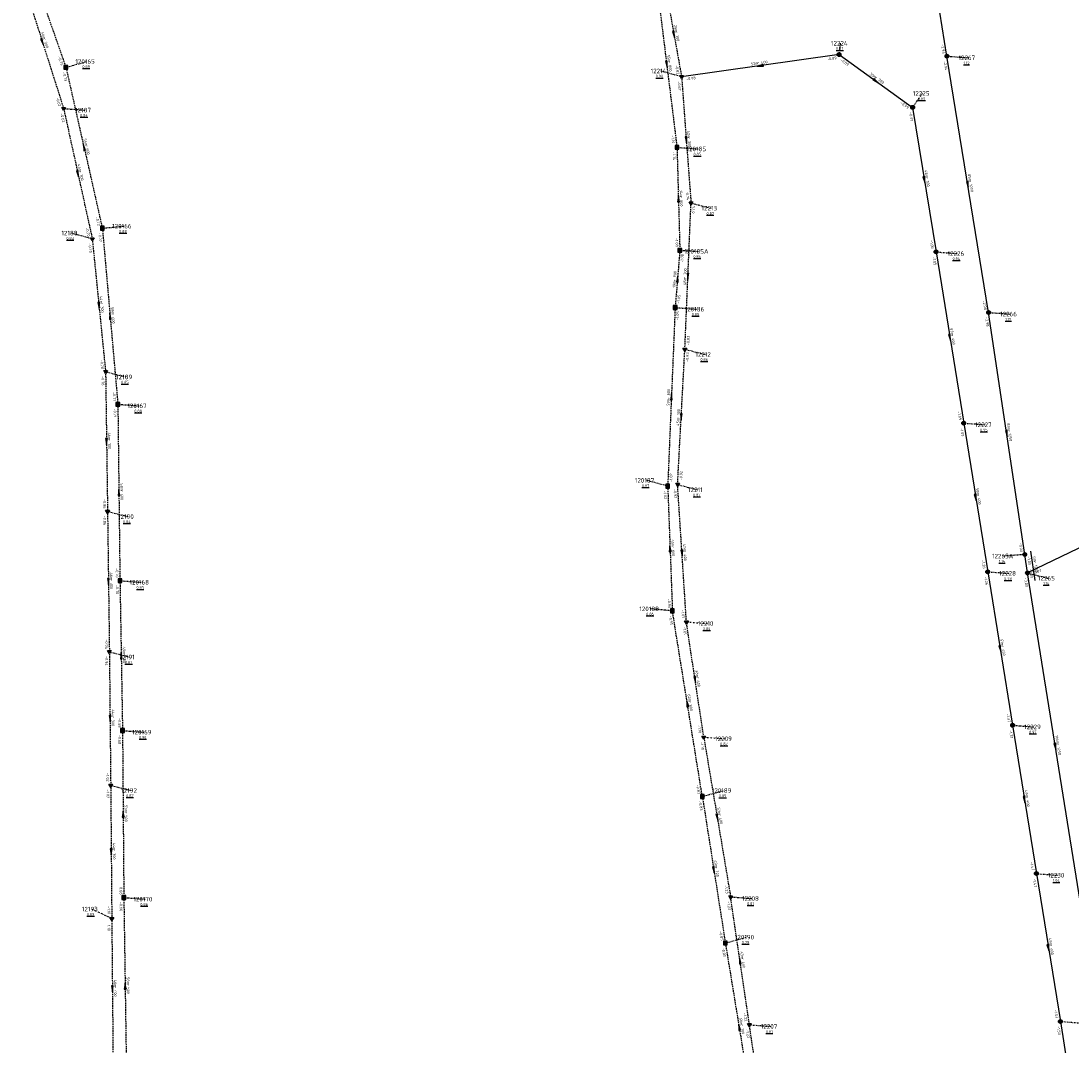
# Model space of a CAD drawing. Extents: x 188323 to 208361, y 565368 to 574910.
# Tile 85 of 256: x 200991 to 201337, y 569837 to 570173. Entities that reach past the tile are written whole.
import ezdxf

# ---------------------------------------------------------------- set-up
doc = ezdxf.new("R2010")
doc.units = 0
doc.linetypes.add('DASHDOT', pattern=[1, 0.5, -0.25, 0, -0.25])
doc.linetypes.add('DASHED', pattern=[0.75, 0.5, -0.25])
doc.layers.get('0').update_dxf_attribs({"linetype": 'CONTINUOUS'})
for name, color, linetype in [('RIO-AFM', 7, 'CONTINUOUS'), ('RIO-BOK', 7, 'CONTINUOUS'), ('RIO-DET', 7, 'CONTINUOUS'), ('RIO-KNP', 7, 'CONTINUOUS'), ('RIO-KNR', 7, 'CONTINUOUS'), ('RIO-LAG_0B', 7, 'CONTINUOUS'), ('RIO-LAG_1B', 7, 'DASHED'), ('RIO-LAG_2B', 7, 'DASHED'), ('RIO-LEN', 7, 'CONTINUOUS'), ('RIO-MVD', 1, 'CONTINUOUS'), ('RIO-VRB', 6, 'DASHDOT'), ('RIO-VRH', 7, 'CONTINUOUS')]:
    doc.layers.add(name, color=color, linetype=linetype)
doc.styles.add('RIO-TXT', font='isocp.shx')

# ---------------------------------------------------------------- blocks, each defined once
blk = doc.blocks.new('L_VHR')
blk.add_lwpolyline([(-0.5, 0), (0.5, 0), (-0.5, 0.15), (-0.5, -0.15), (0.5, 0)])
blk = doc.blocks.new('K_IPR')
blk.add_lwpolyline([(-0.5, -0.5), (0.5, -0.5), (0.5, 0.5), (-0.5, 0.5)], close=True)
blk.add_solid([(-0.5, 0.5), (0.5, 0.5), (-0.5, -0.5), (0.5, -0.5)])
at = {"style": 'RIO-TXT', "flags": 1}
blk.add_attdef('KNOOPNAAM', (2, 2), '', height=1, dxfattribs=at)
blk = doc.blocks.new('K_IPD')
blk.add_lwpolyline([(-0.496027, 0.307994), (0.503973, 0.307994), (0.003973, -0.558031)], close=True)
blk.add_solid([(-0.496027, 0.307994), (0.503973, 0.307994), (0.003973, -0.558031)])
at = {"style": 'RIO-TXT', "flags": 1}
blk.add_attdef('KNOOPNAAM', (2, 2), '', height=1, dxfattribs=at)
blk = doc.blocks.new('K_IPG')
blk.add_circle((0, 0), 0.5)
for points in [[(0, 0), (-0.5, 0), (-0.433013, 0.25)], [(0, 0), (-0.433013, -0.25), (-0.5, 0)], [(0, 0), (-0.433013, 0.25), (-0.25, 0.433013)], [(0, 0), (-0.25, -0.433013), (-0.433013, -0.25)], [(0, 0), (-0.25, 0.433013), (0, 0.5)], [(0, 0), (0, -0.5), (-0.25, -0.433013)], [(0, 0), (0, 0.5), (0.25, 0.433013)], [(0, 0), (0.25, 0.433013), (0.433013, 0.25)], [(0, 0), (0.433013, 0.25), (0.5, 0)], [(0, 0), (0.5, 0), (0.433013, -0.25)], [(0, 0), (0.433013, -0.25), (0.25, -0.433013)], [(0, 0), (0.25, -0.433013), (0, -0.5)]]:
    blk.add_solid(points)
at = {"style": 'RIO-TXT', "flags": 1}
blk.add_attdef('KNOOPNAAM', (2, 2), '', height=1, dxfattribs=at)
blk = doc.blocks.new('50_01______12265_____12265A_')
at = {"layer": 'RIO-LAG_0B'}
blk.add_line((0, 0), (-1.457, 9.712), dxfattribs=at)
at = {"layer": 'RIO-AFM', "style": 'RIO-TXT'}
blk.add_text('r 1250', height=0.9, rotation=278.5206, dxfattribs=at).set_placement((-0.4334, 6.2658))
at = {"layer": 'RIO-BOK', "style": 'RIO-TXT'}
for p in [(-2.6334, 8.1197), (-1.9912, 3.8477)]:
    blk.add_text('-3.03', height=0.9, rotation=278.5206, dxfattribs=at).set_placement(p)
at = {"layer": 'RIO-LEN', "style": 'RIO-TXT'}
blk.add_text('6m', height=0.9, rotation=278.5206, dxfattribs=at).set_placement((-0.6742, 7.8678))

msp = doc.modelspace()

# ---------------------------------------------------------------- linework, layer by layer
at = {"layer": 'RIO-LAG_0B'}
for p, q in [((201296, 570161.792), (201281.904, 570250.88)), ((201260.496, 570162.304), (201208.704, 570155.008)), ((201260.496, 570162.304), (201284.704, 570144.96)), ((201309.696, 570077.504), (201296, 570161.792)), ((201284.704, 570144.96), (201292.4, 570097.408)), ((201292.4, 570097.408), (201301.504, 570041.088)), ((201321.584, 569997.888), (201309.696, 570077.504)), ((201301.504, 570041.088), (201309.408, 569992.192)), ((201383.728, 570021.504), (201322.496, 569991.808)), ((201322.496, 569991.808), (201321.584, 569997.888)), ((201309.408, 569992.192), (201317.6, 569941.696)), ((201340.8, 569877.696), (201322.496, 569991.808)), ((201317.6, 569941.696), (201325.408, 569892.928)), ((201325.408, 569892.928), (201333.296, 569844.288)), ((201333.296, 569844.288), (201341.408, 569793.408))]:
    msp.add_line(p, q, dxfattribs=at)
at = {"layer": 'RIO-LAG_1B'}
for p, q in [((200993.52, 570194.368), (201006.192, 570158.144)), ((201200.416, 570186.56), (201207.2, 570131.776)), ((201006.192, 570158.144), (201018.192, 570105.216)), ((201207.2, 570131.776), (201208.144, 570097.92)), ((201018.192, 570105.216), (201023.296, 570047.296)), ((201208.144, 570097.92), (201206.592, 570079.104)), ((201206.592, 570079.104), (201204.144, 570020.352)), ((201023.296, 570047.296), (201023.984, 569989.248)), ((201204.144, 570020.352), (201205.696, 569979.328)), ((201023.984, 569989.248), (201024.832, 569939.968)), ((201215.536, 569918.272), (201205.696, 569979.328)), ((201024.832, 569939.968), (201025.264, 569885.056)), ((201215.536, 569918.272), (201223.104, 569870.08)), ((201025.264, 569885.056), (201026.128, 569826.688)), ((201223.104, 569870.08), (201232.192, 569814.592))]:
    msp.add_line(p, q, dxfattribs=at)
at = {"layer": 'RIO-LAG_2B'}
for p, q in [((200991.44, 570188.544), (201005.456, 570144.576)), ((201203.696, 570182.912), (201208.704, 570155.008)), ((201208.704, 570155.008), (201211.808, 570113.472)), ((201005.456, 570144.576), (201014.88, 570101.696)), ((201209.792, 570065.408), (201211.808, 570113.472)), ((201014.88, 570101.696), (201019.264, 570057.984)), ((201207.392, 570020.928), (201209.792, 570065.408)), ((201019.264, 570057.984), (201019.904, 570012.096)), ((201210.304, 569975.68), (201207.392, 570020.928)), ((201019.904, 570012.096), (201020.512, 569965.888)), ((201216, 569937.792), (201210.304, 569975.68)), ((201020.512, 569965.888), (201020.944, 569921.984)), ((201216, 569937.792), (201224.832, 569885.248)), ((201020.944, 569921.984), (201021.296, 569878.144)), ((201231.008, 569843.2), (201224.832, 569885.248)), ((201021.296, 569878.144), (201021.712, 569831.872)), ((201237.792, 569798.528), (201231.008, 569843.2))]:
    msp.add_line(p, q, dxfattribs=at)
at = {"layer": 'RIO-VRB'}
for p, q in [((201260.5, 570162.3), (201261.0335, 570166.0284)), ((201296, 570161.8), (201302.9675, 570161.2713)), ((201006.19, 570158.12), (201013.1575, 570160.0487)), ((201208.7, 570155), (201201.7321, 570156.9265)), ((201284.7, 570144.96), (201287.9618, 570149.548)), ((201005.46, 570144.58), (201012.4275, 570144.0513)), ((201207.2, 570131.8), (201214.1675, 570131.2713)), ((201211.8, 570113.5), (201218.4482, 570111.78)), ((201018.19, 570105.19), (201025.265, 570105.89)), ((201014.88, 570101.67), (201007.9121, 570103.5965)), ((201208.14, 570097.94), (201214.1227, 570097.585)), ((201292.4, 570097.4), (201299.3675, 570096.8713)), ((201206.6, 570079.1), (201213.5675, 570078.5713)), ((201309.7, 570077.5), (201316.6675, 570076.9713)), ((201209.8, 570065.4), (201216.4482, 570063.68)), ((201019.27, 570057.99), (201025.9182, 570056.27)), ((201023.29, 570047.3), (201030.2575, 570046.7713)), ((201301.5, 570041.1), (201308.4675, 570040.5713)), ((201204.15, 570020.34), (201197.1821, 570022.2665)), ((201207.4, 570020.9), (201214.0482, 570019.18)), ((201019.9, 570012.07), (201026.5482, 570010.35)), ((201321.59, 569997.88), (201314.6229, 569997.3491)), ((201309.4, 569992.2), (201316.3675, 569991.6713)), ((201322.5, 569991.8), (201329.1482, 569990.08)), ((201023.99, 569989.27), (201030.9575, 569988.7413)), ((201205.7, 569979.3), (201198.625, 569979.9978)), ((201210.3, 569975.7), (201217.2675, 569975.1713)), ((201020.51, 569965.87), (201027.1582, 569964.15)), ((201024.83, 569939.96), (201031.7975, 569939.4313)), ((201317.6, 569941.7), (201324.5675, 569941.1713)), ((201216, 569937.8), (201222.9675, 569937.2713)), ((201020.94, 569921.96), (201027.5882, 569920.24)), ((201215.53, 569918.29), (201222.4975, 569920.2187)), ((201325.4, 569892.9), (201332.3675, 569892.3713)), ((201025.26, 569885.04), (201032.2275, 569884.5113)), ((201224.84, 569885.26), (201231.8075, 569884.7313)), ((201021.3, 569878.13), (201014.651, 569881.2479)), ((201223.1, 569870.1), (201230.0675, 569872.0287)), ((201231, 569843.2), (201237.9675, 569842.6713)), ((201333.3, 569844.3), (201340.2675, 569843.7713))]:
    msp.add_line(p, q, dxfattribs=at)

# ---------------------------------------------------------------- block references
at = {"layer": 'RIO-DET'}
msp.add_blockref('50_01______12265_____12265A_', (201324.992, 569989.312), dxfattribs=at)
at = {"layer": 'RIO-KNP', "xscale": 1.25, "yscale": 1.25, "zscale": 1.25}
for name, p in [('K_IPG', (201260.496, 570162.304)), ('K_IPG', (201296, 570161.792)), ('K_IPR', (201006.192, 570158.144)), ('K_IPD', (201208.704, 570155.008)), ('K_IPD', (201005.456, 570144.576)), ('K_IPG', (201284.704, 570144.96)), ('K_IPR', (201207.2, 570131.776)), ('K_IPD', (201211.808, 570113.472)), ('K_IPR', (201018.192, 570105.216)), ('K_IPD', (201014.88, 570101.696)), ('K_IPR', (201208.144, 570097.92)), ('K_IPG', (201292.4, 570097.408)), ('K_IPR', (201206.592, 570079.104)), ('K_IPG', (201309.696, 570077.504)), ('K_IPD', (201209.792, 570065.408)), ('K_IPD', (201019.264, 570057.984)), ('K_IPR', (201023.296, 570047.296)), ('K_IPG', (201301.504, 570041.088)), ('K_IPR', (201204.144, 570020.352)), ('K_IPD', (201207.392, 570020.928)), ('K_IPD', (201019.904, 570012.096)), ('K_IPG', (201321.584, 569997.888)), ('K_IPG', (201309.408, 569992.192)), ('K_IPG', (201322.496, 569991.808)), ('K_IPR', (201023.984, 569989.248)), ('K_IPR', (201205.696, 569979.328)), ('K_IPD', (201210.304, 569975.68)), ('K_IPD', (201020.512, 569965.888)), ('K_IPR', (201024.832, 569939.968)), ('K_IPG', (201317.6, 569941.696)), ('K_IPD', (201216, 569937.792)), ('K_IPD', (201020.944, 569921.984)), ('K_IPR', (201215.536, 569918.272)), ('K_IPG', (201325.408, 569892.928)), ('K_IPR', (201025.264, 569885.056)), ('K_IPD', (201224.832, 569885.248)), ('K_IPD', (201021.296, 569878.144)), ('K_IPR', (201223.104, 569870.08)), ('K_IPD', (201231.008, 569843.2)), ('K_IPG', (201333.296, 569844.288))]:
    msp.add_blockref(name, p, dxfattribs=at)
at = {"layer": 'RIO-VRH', "xscale": 2, "yscale": 2, "zscale": 2}
for p, rotation in [((201206.2, 570168.965), 280.1576), ((200998.45, 570166.57), 287.6886), ((201203.81, 570159.17), 277.069), ((201234.6, 570158.65), 188.0209), ((201272.6, 570153.63), 324.3809), ((201210.25, 570134.25), 274.2806), ((201012.19, 570131.655), 462.7816), ((201010.17, 570123.125), 282.3895), ((201288.55, 570121.18), 279.2046), ((201302.85, 570119.65), 279.2389), ((201207.67, 570114.87), 451.5991), ((201207.37, 570088.52), 445.3184), ((201210.8, 570089.45), 267.6102), ((201017.075, 570079.83), 275.7477), ((201020.74, 570076.245), 455.0432), ((201296.95, 570069.25), 279.1897), ((201205.375, 570049.72), 447.6036), ((201208.6, 570043.15), 266.9041), ((201315.645, 570037.69), 278.5017), ((201019.585, 570035.03), 270.795), ((201023.64, 570018.285), 450.7001), ((201305.45, 570016.65), 279.1852), ((201204.925, 569999.82), 452.1718), ((201208.85, 569998.3), 273.6797), ((201020.205, 569988.97), 270.7655), ((201313.5, 569966.95), 279.2311), ((201024.41, 569964.615), 450.9849), ((201213.15, 569956.75), 278.5612), ((201210.615, 569948.795), 99.1611), ((201020.725, 569943.915), 270.5701), ((201331.65, 569934.75), 279.12), ((201321.5, 569917.3), 279.0893), ((201025.045, 569912.5), 450.4576), ((201220.42, 569911.53), 279.5588), ((201021.12, 569900.045), 270.4796), ((201219.315, 569894.195), 278.9356), ((201329.35, 569868.6), 279.2409), ((201227.92, 569864.23), 98.3404), ((201021.505, 569855), 270.5168), ((201025.695, 569855.875), 450.8635), ((201227.65, 569842.35), 459.3197)]:
    msp.add_blockref('L_VHR', p, dxfattribs=dict(at, rotation=rotation))

# ---------------------------------------------------------------- texts
at = {"layer": 'RIO-AFM', "style": 'RIO-TXT'}
for s, rotation, p in [('r 300', 280.1576, (201206.5577, 570169.8522)), ('r 300', 287.6886, (200998.6936, 570167.4984)), ('r 800', 277.069, (201204.2234, 570160.0378)), ('r 400', 368.0209, (201233.7252, 570159.0479)), ('r 300', 324.3809, (201272.2378, 570154.5156)), ('r 300', 274.2806, (201210.7009, 570135.0965)), ('r 600', 282.7816, (201012.5147, 570132.5596)), ('r 300', 282.3895, (201010.4976, 570124.0269)), ('r 300', 279.2046, (201288.9286, 570122.0622)), ('r 1250', 279.2389, (201303.1962, 570120.8012)), ('r 800', 271.5991, (201208.1575, 570115.6941)), ('r 800', 445.3184, (201206.8002, 570087.7532)), ('r 300', 87.6102, (201210.2668, 570088.6613)), ('r 300', 275.7477, (201017.5048, 570080.6875)), ('r 600', 275.0432, (201021.1848, 570077.0977)), ('r 400', 279.1897, (201297.3316, 570070.1328)), ('r 800', 447.6036, (201204.8236, 570048.932)), ('r 300', 86.9041, (201208.0571, 570042.3678)), ('r 1250', 278.5017, (201316.0045, 570038.8364)), ('r 300', 270.795, (201020.0879, 570035.8474)), ('r 600', 270.7001, (201024.1481, 570019.1015)), ('r 400', 279.1852, (201305.8294, 570017.5321)), ('r 800', 272.1718, (201205.4066, 570000.6491)), ('r 400', 273.6797, (201209.3109, 569999.1419)), ('r 300', 270.7655, (201020.7084, 569989.787)), ('r 400', 279.2311, (201313.8791, 569967.8326)), ('r 500', 270.9849, (201024.9112, 569965.434)), ('r 400', 278.5612, (201213.5354, 569957.6274)), ('r 800', 279.1611, (201210.9985, 569949.6779)), ('r 300', 270.5701, (201021.2304, 569944.7303)), ('r 1250', 279.12, (201332.051, 569935.635)), ('r 400', 279.0893, (201321.8808, 569918.1816)), ('r 500', 270.4576, (201025.5555, 569913.3146)), ('r 400', 279.5588, (201220.7947, 569912.4149)), ('r 300', 270.4796, (201021.6267, 569900.8597)), ('r 700', 278.9356, (201219.6979, 569895.0758)), ('r 400', 279.2409, (201329.7283, 569869.4828)), ('r 400', 278.3404, (201228.3101, 569865.1064)), ('r 400', 270.5168, (201022.0119, 569855.8152)), ('r 500', 270.8635, (201026.2008, 569856.6931)), ('r 700', 279.3197, (201228.0294, 569843.2333))]:
    msp.add_text(s, height=0.9, rotation=rotation, dxfattribs=at).set_placement(p)
at = {"layer": 'RIO-BOK', "style": 'RIO-TXT'}
for s, rotation, p in [('-2.94', 279.0006, (201294.0303, 570165.6394)), ('-0.73', 289.2627, (201003.5369, 570161.5358)), ('-0.89', 368.0209, (201256.631, 570160.3718)), ('-0.82', 280.1576, (201206.6147, 570158.7912)), ('-0.89', 324.3809, (201260.8237, 570160.3469)), ('-2.94', 279.2389, (201294.8437, 570160.193)), ('-0.73', 282.7816, (201005.1352, 570156.4447)), ('-0.98', 368.0209, (201210.2822, 570153.81)), ('-0.67', 274.2806, (201207.4091, 570153.499)), ('-0.62', 287.6886, (201002.9063, 570148.0691)), ('-0.99', 324.3809, (201280.5618, 570146.2229)), ('-0.62', 282.3895, (201004.3938, 570142.9119)), ('-0.99', 279.2046, (201283.5427, 570143.3537)), ('-1.14', 277.069, (201205.3388, 570135.7004)), ('-1.14', 271.5991, (201205.8403, 570130.361)), ('-0.74', 274.2806, (201210.1222, 570117.4861)), ('-0.74', 87.6102, (201213.0284, 570109.3446)), ('-0.72', 282.7816, (201015.9492, 570108.8856)), ('-0.70', 282.3895, (201012.6581, 570105.38)), ('-0.72', 275.0432, (201016.9192, 570103.672)), ('-0.70', 275.7477, (201013.628, 570100.1364)), ('-1.08', 271.5991, (201206.6456, 570101.9995)), ('-1.05', 279.2046, (201290.3904, 570101.2277)), ('-1.08', 445.3184, (201209.192, 570093.7402)), ('-1.05', 279.1897, (201291.2423, 570095.794)), ('-1.05', 445.3184, (201208.1086, 570080.382)), ('-2.98', 279.2389, (201307.7113, 570081.3309)), ('-1.05', 447.6036, (201207.7933, 570074.9473)), ('-2.98', 278.5017, (201308.5231, 570075.9081)), ('-0.83', 87.6102, (201211.2569, 570066.7404)), ('-0.78', 275.7477, (201017.4922, 570061.9314)), ('-0.83', 86.9041, (201210.9771, 570061.2297)), ('-0.78', 270.795, (201017.8902, 570056.5703)), ('-0.71', 275.0432, (201021.5697, 570051.2639)), ('-0.71', 270.7001, (201021.9079, 570045.8826)), ('-1.09', 279.1897, (201299.4968, 570044.9295)), ('-1.09', 279.1852, (201300.3422, 570039.4941)), ('-1.02', 447.6036, (201205.6062, 570021.6812)), ('-0.92', 86.9041, (201208.8734, 570022.2224)), ('-0.92', 273.6797, (201206.0934, 570019.4126)), ('-0.86', 270.795, (201018.4704, 570016.1504)), ('-1.02', 272.1718, (201202.8047, 570018.8875)), ('-0.86', 270.7655, (201018.5195, 570010.651)), ('-3.03', 278.5017, (201319.6477, 570001.7357)), ('-1.26', 279.1852, (201307.3926, 569996.0282)), ('-0.70', 270.7001, (201022.5749, 569993.3528)), ('-3.03', 385.8885, (201324.371, 569991.1529)), ('-1.26', 279.2311, (201308.2435, 569990.5932)), ('-3.03', 279.12, (201321.3404, 569990.1954)), ('-0.70', 270.9849, (201022.6149, 569987.8457)), ('-0.95', 272.1718, (201204.1697, 569983.3447)), ('-1.01', 273.6797, (201208.6664, 569979.7039)), ('-0.95', 279.1611, (201204.5415, 569977.6946)), ('-1.01', 278.5612, (201209.1248, 569974.1068)), ('-0.94', 270.7655, (201019.0827, 569969.9509)), ('-0.94', 270.5701, (201019.1247, 569964.4557)), ('-0.68', 270.9849, (201023.389, 569944.0355)), ('-1.37', 279.2311, (201315.5905, 569945.5271)), ('-1.10', 278.5612, (201214.0273, 569941.649)), ('-1.37', 279.0893, (201316.4395, 569940.0961)), ('-0.68', 270.4576, (201023.4419, 569938.5484)), ('-1.10', 279.5588, (201214.8527, 569936.1866)), ('-1.02', 270.5701, (201019.5251, 569926.0458)), ('-1.02', 270.4796, (201019.5524, 569920.5479)), ('-0.83', 279.1611, (201213.5317, 569922.1211)), ('-0.83', 278.9356, (201214.3652, 569916.6892)), ('-1.47', 279.0893, (201323.3988, 569896.732)), ('-0.66', 270.4576, (201023.8602, 569889.1292)), ('-1.23', 279.5588, (201222.8099, 569889.0759)), ('-1.47', 279.2409, (201324.2437, 569891.293)), ('-1.10', 270.4796, (201019.8916, 569882.2184)), ('-0.66', 270.8635, (201023.8819, 569883.6186)), ('-1.23', 278.3404, (201223.6586, 569883.6714)), ('-1.10', 270.5168, (201019.9134, 569876.717)), ('-0.85', 278.9356, (201221.1086, 569873.9378)), ('-0.85', 279.3197, (201221.946, 569868.4914)), ('-1.22', 278.3404, (201229.0447, 569847.0574)), ('-1.53', 279.2409, (201331.2885, 569848.1271)), ('-1.22', 278.658, (201229.8275, 569841.6048)), ('-1.53', 279.0501, (201332.1384, 569842.6969))]:
    msp.add_text(s, height=0.9, rotation=rotation, dxfattribs=at).set_placement(p)
at = {"layer": 'RIO-KNR', "style": 'RIO-TXT'}
for s, p in [('12224', (201257.846, 570165.2784)), ('120165', (201009.3325, 570159.2987)), ('12267', (201299.78, 570160.5213)), ('12214', (201198.5446, 570156.1765)), ('12225', (201284.7743, 570148.798)), ('12187', (201009.24, 570143.3013)), ('120185', (201210.3425, 570130.5213)), ('12213', (201215.2607, 570111.03)), ('120166', (201021.44, 570105.14)), ('12188', (201004.7246, 570102.8465)), ('120185A', (201209.6602, 570096.835)), ('12226', (201296.18, 570096.1213)), ('120186', (201209.7425, 570077.8213)), ('12266', (201313.48, 570076.2213)), ('12212', (201213.2607, 570062.93)), ('12189', (201022.7307, 570055.52)), ('120167', (201026.4325, 570046.0213)), ('12227', (201305.28, 570039.8213)), ('120187', (201193.3571, 570021.5165)), ('12211', (201210.8607, 570018.43)), ('12190', (201023.3607, 570009.6)), ('12265A', (201310.7979, 569996.5991)), ('12228', (201313.18, 569990.9213)), ('120168', (201027.1325, 569987.9913)), ('12265', (201325.9607, 569989.33)), ('120188', (201194.8, 569979.2478)), ('12210', (201214.08, 569974.4213)), ('12191', (201023.9707, 569963.4)), ('120169', (201027.9725, 569938.6813)), ('12229', (201321.38, 569940.4213)), ('12209', (201219.78, 569936.5213)), ('12192', (201024.4007, 569919.49)), ('120189', (201218.6725, 569919.4687)), ('12230', (201329.18, 569891.6213)), ('120170', (201028.4025, 569883.7613)), ('12208', (201228.62, 569883.9813)), ('12193', (201011.4635, 569880.4979)), ('120190', (201226.2425, 569871.2787)), ('12207', (201234.78, 569841.9213))]:
    msp.add_text(s, height=1.5, dxfattribs=at).set_placement(p)
at = {"layer": 'RIO-LEN', "style": 'RIO-TXT'}
for s, rotation, p in [('28m', 280.1576, (201206.1758, 570171.9781)), ('46m', 287.6886, (200998.0363, 570169.5559)), ('55m', 277.069, (201203.9566, 570162.1812)), ('52m', 368.0209, (201231.5866, 570158.7451)), ('30m', 324.3809, (201270.4812, 570155.7726)), ('42m', 274.2806, (201210.5386, 570137.2504)), ('54m', 282.7816, (201012.0358, 570134.6658)), ('44m', 282.3895, (201010.0332, 570126.1363)), ('48m', 279.2046, (201288.5821, 570124.1943)), ('85m', 279.2389, (201302.8484, 570122.933)), ('34m', 271.5991, (201208.0962, 570117.8532)), ('48m', 87.6102, (201210.177, 570086.5031)), ('19m', 445.3184, (201206.6256, 570085.6003)), ('44m', 275.7477, (201017.2874, 570082.8366)), ('58m', 275.0432, (201020.9939, 570079.2492)), ('57m', 279.1897, (201296.9856, 570072.2649)), ('59m', 447.6036, (201204.7349, 570046.7738)), ('45m', 86.9041, (201207.9408, 570040.211)), ('81m', 278.5017, (201315.6841, 570040.9725)), ('46m', 270.795, (201020.0569, 570038.0072)), ('58m', 270.7001, (201024.1207, 570021.2614)), ('50m', 279.1852, (201305.4835, 570019.6642)), ('41m', 272.1718, (201205.3237, 570002.8075)), ('45m', 273.6797, (201209.1712, 570001.2974)), ('46m', 270.7655, (201020.6785, 569991.9468)), ('49m', 270.9849, (201024.8731, 569967.5936)), ('51m', 279.2311, (201313.5316, 569969.9645)), ('38m', 278.5612, (201213.2128, 569959.7632)), ('62m', 279.1611, (201210.6536, 569951.8102)), ('44m', 270.5701, (201021.2079, 569946.8902)), ('116m', 279.12, (201331.6218, 569938.3007)), ('49m', 279.0893, (201321.5385, 569920.3143)), ('55m', 270.4576, (201025.5373, 569915.4745)), ('53m', 279.5588, (201220.435, 569914.5448)), ('44m', 270.4796, (201021.6076, 569903.0196)), ('49m', 278.9356, (201219.3613, 569897.2094)), ('49m', 279.2409, (201329.3804, 569871.6146)), ('43m', 278.3404, (201227.9957, 569867.2434)), ('46m', 270.5168, (201021.9914, 569857.9751)), ('58m', 270.8635, (201026.1672, 569858.8529)), ('56m', 279.3197, (201227.6785, 569845.3646))]:
    msp.add_text(s, height=0.9, rotation=rotation, dxfattribs=at).set_placement(p)
at = {"layer": 'RIO-MVD', "style": 'RIO-TXT'}
for s, p in [('%%U0.87', (201259.5035, 570163.8784)), ('%%U0.89', (201011.6275, 570157.8987)), ('%%U1.12', (201301.4375, 570159.1213)), ('%%U0.90', (201200.2021, 570154.7765)), ('%%U0.89', (201286.4318, 570147.398)), ('%%U0.84', (201010.8975, 570141.9013)), ('%%U0.85', (201212.6375, 570129.1213)), ('%%U0.87', (201216.9182, 570109.63)), ('%%U0.83', (201006.3821, 570101.4465)), ('%%U0.88', (201023.735, 570103.74)), ('%%U0.85', (201212.5927, 570095.435)), ('%%U0.94', (201297.8375, 570094.7213)), ('%%U0.85', (201212.0375, 570076.4213)), ('%%U1.19', (201315.1375, 570074.8213)), ('%%U0.86', (201214.9182, 570061.53)), ('%%U0.85', (201024.3882, 570054.12)), ('%%U0.88', (201028.7275, 570044.6213)), ('%%U0.95', (201306.9375, 570038.4213)), ('%%U0.87', (201195.6521, 570020.1165)), ('%%U0.87', (201212.5182, 570017.03)), ('%%U0.84', (201025.0182, 570008.2)), ('%%U1.14', (201313.0929, 569995.1991)), ('%%U0.98', (201314.8375, 569989.5213)), ('%%U1.14', (201327.6182, 569987.93)), ('%%U0.85', (201029.4275, 569986.5913)), ('%%U0.86', (201197.095, 569977.8478)), ('%%U0.86', (201215.7375, 569973.0213)), ('%%U0.87', (201025.6282, 569962)), ('%%U0.97', (201323.0375, 569939.0213)), ('%%U0.90', (201030.2675, 569937.2813)), ('%%U0.87', (201221.4375, 569935.1213)), ('%%U0.87', (201026.0582, 569918.09)), ('%%U0.85', (201220.9675, 569918.0687)), ('%%U1.04', (201330.8375, 569890.2213)), ('%%U0.86', (201030.6975, 569882.3613)), ('%%U0.81', (201230.2775, 569882.5813)), ('%%U0.89', (201013.121, 569879.0979)), ('%%U0.79', (201228.5375, 569869.8787)), ('%%U0.81', (201236.4375, 569840.5213))]:
    msp.add_text(s, height=0.9, dxfattribs=at).set_placement(p)

doc.saveas('drawing.dxf')
